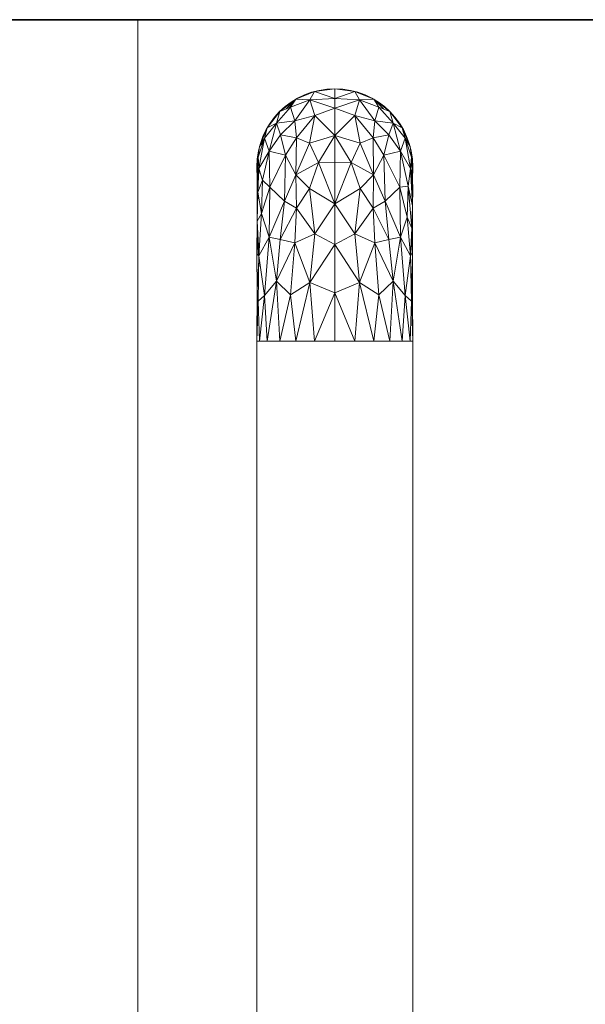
# Model space of a CAD drawing. Header units: millimetres. Extents: x 61846 to 198573, y 13020 to 52988.
# Tile 182 of 240: x 181459 to 181612, y 23872 to 24140. Entities that reach past the tile are written whole.
import ezdxf

# ---------------------------------------------------------------- set-up
doc = ezdxf.new("R2010")
doc.units = ezdxf.units.MM
for name, color, linetype, lineweight in [('A-FLOR', 192, 'Continuous', 50), ('A-GENM', 13, 'Continuous', 18), ('P-PIPE', 3, 'Continuous', 18)]:
    doc.layers.add(name, color=color, linetype=linetype, lineweight=lineweight)

# ---------------------------------------------------------------- blocks, each defined once
blk = doc.blocks.new('Pipe Types_NLRS_55_PI_UN_Staal - gekoeldwater_DNL_7028498 - Pipe Types_NLRS_55_PI_UN_Staal - gekoeldwater_DNL_7028498-613196-GZ lierenkamer 3')
at = {"layer": 'P-PIPE', "color": 7, "lineweight": 9}
for start, end in [(0, 180), (180, 189.2002), (350.8914, 0)]:
    blk.add_arc((-47468.45, 24100), 21.2, start, end, dxfattribs=at)
blk = doc.blocks.new('Pipe Types_NLRS_55_PI_UN_Staal - gekoeldwater_DNL_7743889 - Pipe Types_NLRS_55_PI_UN_Staal - gekoeldwater_DNL_7743889-613790-GZ lierenkamer 3')
at = {"layer": 'P-PIPE', "color": 7, "lineweight": 9}
for p, q in [((-47489.65, 24052.5), (-47489.65, 21990)), ((-47489.65, 24052.5), (-47489.27, 24052.5)), ((-47488.93, 24052.5), (-47486.81, 24052.5)), ((-47486.81, 24052.5), (-47483.44, 24052.5)), ((-47483.44, 24052.5), (-47479.05, 24052.5)), ((-47479.05, 24052.5), (-47473.94, 24052.5)), ((-47473.93, 24052.5), (-47468.45, 24052.5)), ((-47468.45, 24052.5), (-47462.96, 24052.5)), ((-47462.96, 24052.5), (-47457.85, 24052.5)), ((-47457.85, 24052.5), (-47453.46, 24052.5)), ((-47453.46, 24052.5), (-47450.09, 24052.5)), ((-47450.09, 24052.5), (-47447.25, 24052.5)), ((-47447.25, 21990), (-47447.25, 24052.5))]:
    blk.add_line(p, q, dxfattribs=at)
blk = doc.blocks.new('NLRS_50_PIF_UN_Staal bocht_gen_ISR_NLRS_55_PIF_UN_Staal bocht - gekoeldwater_DNL_7744424 - NLRS_50_PIF_UN_Staal bocht_gen_ISR_NLRS_55_PIF_UN_Staal bocht - gekoeldwater_DNL_7744424-613850-GZ lierenkamer 3')
at = {"layer": 'P-PIPE', "color": 7, "lineweight": 9}
for p, q in [((-47473.93, 24120.48), (-47468.45, 24121.2)), ((-47468.45, 24121.2), (-47462.96, 24120.48)), ((-47468.45, 24121.2), (-47468.45, 24118.59)), ((-47483.44, 24114.99), (-47479.05, 24118.36)), ((-47481.69, 24115.72), (-47479.05, 24118.36)), ((-47480.78, 24116.1), (-47479.05, 24118.36)), ((-47479.05, 24118.36), (-47480.45, 24116.24)), ((-47475.2, 24118.17), (-47480.45, 24116.24)), ((-47475.2, 24118.17), (-47479.33, 24112.47)), ((-47479.05, 24118.36), (-47473.93, 24120.48)), ((-47479.05, 24118.36), (-47475.2, 24118.17)), ((-47473.93, 24120.48), (-47475.2, 24118.17)), ((-47475.2, 24118.17), (-47468.45, 24118.59)), ((-47475.2, 24118.17), (-47468.45, 24115.97)), ((-47475.2, 24118.17), (-47473.9, 24113.89)), ((-47473.93, 24120.48), (-47468.45, 24118.59)), ((-47462.96, 24120.48), (-47468.45, 24118.59)), ((-47468.45, 24118.59), (-47468.45, 24115.97)), ((-47468.45, 24118.59), (-47461.7, 24118.17)), ((-47468.45, 24115.97), (-47461.7, 24118.17)), ((-47462.99, 24113.89), (-47461.7, 24118.17)), ((-47462.96, 24120.48), (-47457.85, 24118.36)), ((-47462.96, 24120.48), (-47461.7, 24118.17)), ((-47457.85, 24118.36), (-47461.7, 24118.17)), ((-47456.45, 24116.24), (-47461.7, 24118.17)), ((-47457.57, 24112.47), (-47461.7, 24118.17)), ((-47457.85, 24118.36), (-47453.46, 24114.99)), ((-47457.85, 24118.36), (-47455.21, 24115.72)), ((-47457.85, 24118.36), (-47456.45, 24116.24)), ((-47484.34, 24111.82), (-47480.45, 24116.24)), ((-47483.44, 24114.99), (-47480.45, 24116.24)), ((-47480.45, 24116.24), (-47479.33, 24112.47)), ((-47468.45, 24115.97), (-47473.9, 24113.89)), ((-47468.45, 24115.97), (-47468.45, 24108.52)), ((-47468.45, 24115.97), (-47462.99, 24113.89)), ((-47456.45, 24116.24), (-47457.57, 24112.47)), ((-47453.46, 24114.99), (-47456.45, 24116.24)), ((-47456.45, 24116.24), (-47452.56, 24111.82)), ((-47486.81, 24110.6), (-47483.44, 24114.99)), ((-47483.44, 24114.99), (-47484.34, 24111.82)), ((-47484.34, 24111.82), (-47479.33, 24112.47)), ((-47483.17, 24108.63), (-47479.33, 24112.47)), ((-47479.33, 24112.47), (-47473.9, 24113.89)), ((-47478.86, 24107.81), (-47479.33, 24112.47)), ((-47478.86, 24107.81), (-47473.9, 24113.89)), ((-47475.33, 24106.41), (-47473.9, 24113.89)), ((-47473.9, 24113.89), (-47468.45, 24108.52)), ((-47468.45, 24108.52), (-47462.99, 24113.89)), ((-47461.57, 24106.41), (-47462.99, 24113.89)), ((-47462.99, 24113.89), (-47457.57, 24112.47)), ((-47462.99, 24113.89), (-47458.04, 24107.81)), ((-47457.57, 24112.47), (-47458.04, 24107.81)), ((-47452.56, 24111.82), (-47457.57, 24112.47)), ((-47457.57, 24112.47), (-47453.73, 24108.63)), ((-47453.46, 24114.99), (-47450.09, 24110.6)), ((-47453.46, 24114.99), (-47452.56, 24111.82)), ((-47488.92, 24105.49), (-47486.81, 24110.6)), ((-47484.34, 24111.82), (-47487.58, 24107.76)), ((-47486.81, 24110.6), (-47487.58, 24107.76)), ((-47486.81, 24110.6), (-47484.34, 24111.82)), ((-47484.34, 24111.82), (-47486.29, 24104.19)), ((-47484.34, 24111.82), (-47483.17, 24108.63)), ((-47452.56, 24111.82), (-47453.73, 24108.63)), ((-47450.09, 24110.6), (-47452.56, 24111.82)), ((-47449.32, 24107.76), (-47452.56, 24111.82)), ((-47450.61, 24104.19), (-47452.56, 24111.82)), ((-47450.09, 24110.6), (-47447.97, 24105.49)), ((-47450.09, 24110.6), (-47449.32, 24107.76)), ((-47489.31, 24102.6), (-47487.58, 24107.76)), ((-47487.58, 24107.76), (-47489.07, 24099.52)), ((-47488.92, 24105.49), (-47487.58, 24107.76)), ((-47486.29, 24104.19), (-47487.58, 24107.76)), ((-47483.17, 24108.63), (-47486.29, 24104.19)), ((-47483.17, 24108.63), (-47478.86, 24107.81)), ((-47483.17, 24108.63), (-47481.82, 24103.17)), ((-47478.86, 24107.81), (-47481.82, 24103.17)), ((-47479.01, 24097.76), (-47478.86, 24107.81)), ((-47475.33, 24106.41), (-47478.86, 24107.81)), ((-47475.33, 24106.41), (-47468.45, 24108.52)), ((-47472.92, 24101.11), (-47468.45, 24108.52)), ((-47468.45, 24108.52), (-47468.45, 24101.08)), ((-47468.45, 24108.52), (-47461.57, 24106.41)), ((-47468.45, 24108.52), (-47463.98, 24101.11)), ((-47461.57, 24106.41), (-47458.04, 24107.81)), ((-47453.73, 24108.63), (-47458.04, 24107.81)), ((-47455.08, 24103.17), (-47458.04, 24107.81)), ((-47457.89, 24097.76), (-47458.04, 24107.81)), ((-47453.73, 24108.63), (-47455.08, 24103.17)), ((-47450.61, 24104.19), (-47453.73, 24108.63)), ((-47449.32, 24107.76), (-47450.61, 24104.19)), ((-47447.97, 24105.49), (-47449.32, 24107.76)), ((-47449.32, 24107.76), (-47447.83, 24099.52)), ((-47449.32, 24107.76), (-47447.59, 24102.6)), ((-47489.65, 24100), (-47488.92, 24105.49)), ((-47488.92, 24105.49), (-47489.31, 24102.6)), ((-47488.92, 24105.49), (-47487.88, 24106.85)), ((-47479.01, 24097.76), (-47475.33, 24106.41)), ((-47475.33, 24106.41), (-47472.92, 24101.11)), ((-47461.57, 24106.41), (-47463.98, 24101.11)), ((-47461.57, 24106.41), (-47457.89, 24097.76)), ((-47447.97, 24105.49), (-47447.59, 24102.6)), ((-47447.25, 24100), (-47447.97, 24105.49)), ((-47489.65, 24100), (-47489.31, 24102.6)), ((-47489.59, 24096.81), (-47489.31, 24102.6)), ((-47489.31, 24102.6), (-47489.13, 24100.27)), ((-47486.29, 24104.19), (-47489.07, 24099.52)), ((-47486.29, 24104.19), (-47488.13, 24096.35)), ((-47486.09, 24094.4), (-47486.29, 24104.19)), ((-47486.29, 24104.19), (-47481.82, 24103.17)), ((-47486.09, 24094.4), (-47481.82, 24103.17)), ((-47482.13, 24090.62), (-47481.82, 24103.17)), ((-47479.01, 24097.76), (-47481.82, 24103.17)), ((-47455.08, 24103.17), (-47457.89, 24097.76)), ((-47450.61, 24104.19), (-47455.08, 24103.17)), ((-47454.77, 24090.62), (-47455.08, 24103.17)), ((-47450.8, 24094.4), (-47455.08, 24103.17)), ((-47450.61, 24104.19), (-47450.8, 24094.4)), ((-47450.61, 24104.19), (-47447.83, 24099.52)), ((-47450.61, 24104.19), (-47448.49, 24094.71)), ((-47447.83, 24099.52), (-47447.59, 24102.6)), ((-47447.25, 24100), (-47447.59, 24102.6)), ((-47447.59, 24102.6), (-47447.29, 24096.42)), ((-47489.65, 24100), (-47489.13, 24100.91)), ((-47489.65, 24100), (-47489.13, 24100.3)), ((-47489.65, 24100), (-47489.59, 24096.81)), ((-47489.13, 24099.7), (-47489.65, 24100)), ((-47489.13, 24099.1), (-47489.65, 24100)), ((-47489.21, 24096.64), (-47489.65, 24100)), ((-47489.59, 24096.81), (-47489.13, 24099.21)), ((-47489.38, 24093.05), (-47489.07, 24099.52)), ((-47488.13, 24096.35), (-47489.07, 24099.52)), ((-47479.01, 24097.76), (-47472.92, 24101.11)), ((-47475.34, 24094.08), (-47472.92, 24101.11)), ((-47468.45, 24089.93), (-47472.92, 24101.11)), ((-47472.92, 24101.11), (-47468.45, 24101.08)), ((-47468.45, 24089.93), (-47463.98, 24101.11)), ((-47468.45, 24101.08), (-47463.98, 24101.11)), ((-47468.45, 24089.93), (-47468.45, 24101.08)), ((-47463.98, 24101.11), (-47457.89, 24097.76)), ((-47463.98, 24101.11), (-47461.55, 24094.08)), ((-47447.83, 24099.52), (-47448.49, 24094.71)), ((-47447.83, 24099.52), (-47447.25, 24094.02)), ((-47447.83, 24099.52), (-47447.32, 24089.35)), ((-47447.83, 24099.52), (-47447.29, 24096.42)), ((-47447.25, 24100), (-47447.76, 24098.1)), ((-47447.25, 24100), (-47447.69, 24096.66)), ((-47447.25, 24100), (-47447.67, 24101.57)), ((-47447.25, 24100), (-47447.29, 24096.42)), ((-47489.6, 24091.7), (-47489.13, 24098.66)), ((-47489.6, 24091.7), (-47489.59, 24096.81)), ((-47489.26, 24095.58), (-47489.59, 24096.81)), ((-47489.59, 24096.81), (-47489.29, 24094.88)), ((-47482.13, 24090.62), (-47479.01, 24097.76)), ((-47475.34, 24094.08), (-47479.01, 24097.76)), ((-47479.01, 24097.76), (-47478.85, 24088.7)), ((-47457.89, 24097.76), (-47461.55, 24094.08)), ((-47458.05, 24088.7), (-47457.89, 24097.76)), ((-47454.77, 24090.62), (-47457.89, 24097.76)), ((-47447.61, 24095.08), (-47447.29, 24096.42)), ((-47447.5, 24092.96), (-47447.29, 24096.42)), ((-47447.25, 24094.02), (-47447.29, 24096.42)), ((-47489.38, 24093.05), (-47488.13, 24096.35)), ((-47488.4, 24087.22), (-47488.13, 24096.35)), ((-47486.09, 24094.4), (-47488.4, 24087.22)), ((-47486.09, 24094.4), (-47488.13, 24096.35)), ((-47486.09, 24094.4), (-47486.29, 24080.85)), ((-47486.09, 24094.4), (-47482.13, 24090.62)), ((-47475.34, 24094.08), (-47478.85, 24088.7)), ((-47475.34, 24094.08), (-47473.9, 24081.71)), ((-47475.34, 24094.08), (-47468.45, 24089.93)), ((-47468.45, 24089.93), (-47461.55, 24094.08)), ((-47462.99, 24081.71), (-47461.55, 24094.08)), ((-47458.05, 24088.7), (-47461.55, 24094.08)), ((-47454.77, 24090.62), (-47450.8, 24094.4)), ((-47448.49, 24094.71), (-47450.8, 24094.4)), ((-47450.61, 24080.85), (-47450.8, 24094.4)), ((-47448.76, 24086.29), (-47450.8, 24094.4)), ((-47448.49, 24094.71), (-47448.76, 24086.29)), ((-47447.32, 24089.35), (-47448.49, 24094.71)), ((-47447.52, 24083.26), (-47448.49, 24094.71)), ((-47447.46, 24092.1), (-47447.25, 24094.02)), ((-47447.25, 24094.02), (-47447.32, 24089.35)), ((-47489.38, 24093.05), (-47489.6, 24091.7)), ((-47489.58, 24085.17), (-47489.6, 24091.7)), ((-47489.6, 24091.7), (-47489.47, 24089.44)), ((-47489.58, 24085.17), (-47489.38, 24093.05)), ((-47489.38, 24093.05), (-47488.4, 24087.22)), ((-47486.29, 24080.85), (-47482.13, 24090.62)), ((-47482.13, 24090.62), (-47483.32, 24080.23)), ((-47483.32, 24080.23), (-47478.85, 24088.7)), ((-47482.13, 24090.62), (-47478.85, 24088.7)), ((-47479.33, 24079.32), (-47478.85, 24088.7)), ((-47473.9, 24081.71), (-47478.85, 24088.7)), ((-47473.9, 24081.71), (-47468.45, 24089.93)), ((-47468.45, 24089.93), (-47468.45, 24078.79)), ((-47468.45, 24089.93), (-47462.99, 24081.71)), ((-47458.05, 24088.7), (-47462.99, 24081.71)), ((-47458.05, 24088.7), (-47454.77, 24090.62)), ((-47458.05, 24088.7), (-47453.8, 24080.17)), ((-47458.05, 24088.7), (-47457.57, 24079.32)), ((-47453.8, 24080.17), (-47454.77, 24090.62)), ((-47454.77, 24090.62), (-47450.61, 24080.85)), ((-47447.32, 24089.35), (-47447.52, 24083.26)), ((-47447.29, 24076.72), (-47447.32, 24089.35)), ((-47489.58, 24085.17), (-47488.4, 24087.22)), ((-47489.07, 24075.71), (-47488.4, 24087.22)), ((-47486.29, 24080.85), (-47488.4, 24087.22)), ((-47450.61, 24080.85), (-47448.76, 24086.29)), ((-47447.52, 24083.26), (-47448.76, 24086.29)), ((-47448.76, 24086.29), (-47447.83, 24075.71)), ((-47489.58, 24085.17), (-47489.65, 24076.23)), ((-47489.13, 24076.81), (-47489.58, 24085.17)), ((-47489.57, 24085.01), (-47489.28, 24075.9)), ((-47447.52, 24083.26), (-47447.83, 24075.71)), ((-47447.29, 24076.72), (-47447.52, 24083.26)), ((-47486.29, 24080.85), (-47489.07, 24075.71)), ((-47486.29, 24080.85), (-47487.58, 24064.94)), ((-47484.34, 24068.84), (-47486.29, 24080.85)), ((-47486.29, 24080.85), (-47483.32, 24080.23)), ((-47479.33, 24079.32), (-47473.9, 24081.71)), ((-47475.2, 24068.52), (-47473.9, 24081.71)), ((-47473.9, 24081.71), (-47468.45, 24078.79)), ((-47468.45, 24078.79), (-47462.99, 24081.71)), ((-47461.7, 24068.52), (-47462.99, 24081.71)), ((-47462.99, 24081.71), (-47457.57, 24079.32)), ((-47453.8, 24080.17), (-47450.61, 24080.85)), ((-47450.61, 24080.85), (-47452.56, 24068.84)), ((-47450.61, 24080.85), (-47449.32, 24064.94)), ((-47450.61, 24080.85), (-47447.83, 24075.71)), ((-47447.29, 24076.72), (-47447.64, 24080.39)), ((-47484.34, 24068.84), (-47483.32, 24080.23)), ((-47479.33, 24079.32), (-47484.34, 24068.84)), ((-47479.33, 24079.32), (-47483.32, 24080.23)), ((-47480.45, 24065.13), (-47479.33, 24079.32)), ((-47479.33, 24079.32), (-47475.2, 24068.52)), ((-47475.2, 24068.52), (-47468.45, 24078.79)), ((-47468.45, 24065.65), (-47468.45, 24078.79)), ((-47468.45, 24078.79), (-47461.7, 24068.52)), ((-47461.7, 24068.52), (-47457.57, 24079.32)), ((-47453.8, 24080.17), (-47457.57, 24079.32)), ((-47452.56, 24068.84), (-47457.57, 24079.32)), ((-47456.45, 24065.13), (-47457.57, 24079.32)), ((-47453.8, 24080.17), (-47452.56, 24068.84)), ((-47489.6, 24066.49), (-47489.65, 24076.23)), ((-47489.13, 24075.76), (-47489.65, 24076.23)), ((-47489.31, 24063.41), (-47489.07, 24075.71)), ((-47489.19, 24075.81), (-47489.16, 24077.34)), ((-47487.58, 24064.94), (-47489.07, 24075.71)), ((-47449.32, 24064.94), (-47447.83, 24075.71)), ((-47447.29, 24076.72), (-47447.83, 24075.71)), ((-47447.31, 24064.41), (-47447.83, 24075.71)), ((-47447.59, 24063.41), (-47447.83, 24075.71)), ((-47447.29, 24076.72), (-47447.31, 24064.41)), ((-47489.6, 24066.49), (-47489.13, 24074.7)), ((-47484.34, 24068.84), (-47487.58, 24064.94)), ((-47486.81, 24052.5), (-47484.34, 24068.84)), ((-47483.44, 24052.5), (-47484.34, 24068.84)), ((-47480.45, 24065.13), (-47484.34, 24068.84)), ((-47480.45, 24065.13), (-47475.2, 24068.52)), ((-47479.05, 24052.5), (-47475.2, 24068.52)), ((-47473.93, 24052.5), (-47475.2, 24068.52)), ((-47468.45, 24065.65), (-47475.2, 24068.52)), ((-47468.45, 24065.65), (-47461.7, 24068.52)), ((-47462.96, 24052.5), (-47461.7, 24068.52)), ((-47457.85, 24052.5), (-47461.7, 24068.52)), ((-47461.7, 24068.52), (-47456.45, 24065.13)), ((-47452.56, 24068.84), (-47456.45, 24065.13)), ((-47453.46, 24052.5), (-47452.56, 24068.84)), ((-47450.09, 24052.5), (-47452.56, 24068.84)), ((-47452.56, 24068.84), (-47449.32, 24064.94)), ((-47489.65, 24052.5), (-47489.6, 24066.49)), ((-47489.37, 24061.61), (-47489.6, 24066.49)), ((-47489.31, 24063.41), (-47489.6, 24066.49)), ((-47489.31, 24063.41), (-47487.58, 24064.94)), ((-47488.92, 24052.5), (-47487.58, 24064.94)), ((-47486.81, 24052.5), (-47487.58, 24064.94)), ((-47483.44, 24052.5), (-47480.45, 24065.13)), ((-47479.05, 24052.5), (-47480.45, 24065.13)), ((-47473.93, 24052.5), (-47468.45, 24065.65)), ((-47462.96, 24052.5), (-47468.45, 24065.65)), ((-47468.45, 24052.5), (-47468.45, 24065.65)), ((-47457.85, 24052.5), (-47456.45, 24065.13)), ((-47453.46, 24052.5), (-47456.45, 24065.13)), ((-47450.09, 24052.5), (-47449.32, 24064.94)), ((-47447.97, 24052.5), (-47449.32, 24064.94)), ((-47447.59, 24063.41), (-47449.32, 24064.94)), ((-47447.31, 24064.41), (-47447.59, 24063.41)), ((-47447.51, 24060.83), (-47447.31, 24064.41)), ((-47447.25, 24052.5), (-47447.31, 24064.41)), ((-47489.65, 24052.5), (-47489.31, 24063.41)), ((-47488.92, 24052.5), (-47489.31, 24063.41)), ((-47447.97, 24052.5), (-47447.59, 24063.41)), ((-47447.25, 24052.5), (-47447.59, 24063.41)), ((-47488.92, 24052.5), (-47489.65, 24052.5)), ((-47489.65, 24052.5), (-47488.92, 24052.5)), ((-47486.81, 24052.5), (-47488.92, 24052.5)), ((-47483.44, 24052.5), (-47486.81, 24052.5)), ((-47479.05, 24052.5), (-47483.44, 24052.5)), ((-47473.94, 24052.5), (-47479.05, 24052.5)), ((-47468.45, 24052.5), (-47473.93, 24052.5)), ((-47462.96, 24052.5), (-47468.45, 24052.5)), ((-47457.85, 24052.5), (-47462.96, 24052.5)), ((-47453.46, 24052.5), (-47457.85, 24052.5)), ((-47450.09, 24052.5), (-47453.46, 24052.5)), ((-47447.97, 24052.5), (-47450.09, 24052.5)), ((-47447.97, 24052.5), (-47447.25, 24052.5)), ((-47447.25, 24052.5), (-47447.97, 24052.5))]:
    blk.add_line(p, q, dxfattribs=at)
blk = doc.blocks.new('NLRS_50_PIF_UN_Staal bocht_gen_ISR_NLRS_55_PIF_UN_Staal bocht - gekoeldwater_DNL_7744424 - NLRS_50_PIF_UN_Staal bocht_gen_ISR_NLRS_55_PIF_UN_Staal bocht - gekoeldwater_DNL_7744424-613854-GZ lierenkamer 3')
blk.add_blockref('NLRS_50_PIF_UN_Staal bocht_gen_ISR_NLRS_55_PIF_UN_Staal bocht - gekoeldwater_DNL_7744424 - NLRS_50_PIF_UN_Staal bocht_gen_ISR_NLRS_55_PIF_UN_Staal bocht - gekoeldwater_DNL_7744424-613850-GZ lierenkamer 3', (0, 0))
blk = doc.blocks.new('TadP_A_INS_INSTALLATIES_rvt-5-GZ lierenkamer 3')
at = {"layer": 'P-PIPE', "lineweight": 9}
for name in ['Pipe Types_NLRS_55_PI_UN_Staal - gekoeldwater_DNL_7028498 - Pipe Types_NLRS_55_PI_UN_Staal - gekoeldwater_DNL_7028498-613196-GZ lierenkamer 3', 'NLRS_50_PIF_UN_Staal bocht_gen_ISR_NLRS_55_PIF_UN_Staal bocht - gekoeldwater_DNL_7744424 - NLRS_50_PIF_UN_Staal bocht_gen_ISR_NLRS_55_PIF_UN_Staal bocht - gekoeldwater_DNL_7744424-613854-GZ lierenkamer 3', 'Pipe Types_NLRS_55_PI_UN_Staal - gekoeldwater_DNL_7743889 - Pipe Types_NLRS_55_PI_UN_Staal - gekoeldwater_DNL_7743889-613790-GZ lierenkamer 3']:
    blk.add_blockref(name, (0, 0), dxfattribs=at)
blk = doc.blocks.new('_NOAHH_Vloer_Vloer-x 2891927 - _NOAHH_Vloer_Vloer-x 2891927-165538-GZ lierenkamer 3')
at = {"layer": 'A-FLOR', "color": 90, "lineweight": 35}
blk.add_line((-47199.37, 24140), (-47974.09, 24140), dxfattribs=at)
blk = doc.blocks.new('TadP_A_BWK_BOUWKUNDE_rvt-5-GZ lierenkamer 3')
at = {"layer": 'A-FLOR', "lineweight": 9}
blk.add_blockref('_NOAHH_Vloer_Vloer-x 2891927 - _NOAHH_Vloer_Vloer-x 2891927-165538-GZ lierenkamer 3', (0, 0), dxfattribs=at)
blk = doc.blocks.new('kooiladder met kooi - Lierenkamer voor-2813790-GZ lierenkamer 3')
at = {"layer": 'A-GENM'}
blk.add_line((-47522, 23275), (-47522, 24140), dxfattribs=at)

msp = doc.modelspace()

# ---------------------------------------------------------------- block references
at = {"color": 210, "lineweight": 5}
for name in ['TadP_A_BWK_BOUWKUNDE_rvt-5-GZ lierenkamer 3', 'TadP_A_INS_INSTALLATIES_rvt-5-GZ lierenkamer 3']:
    msp.add_blockref(name, (229012.82, 0), dxfattribs=at)
at = {"layer": 'A-GENM'}
msp.add_blockref('kooiladder met kooi - Lierenkamer voor-2813790-GZ lierenkamer 3', (229012.82, 0), dxfattribs=at)

doc.saveas('drawing.dxf')
